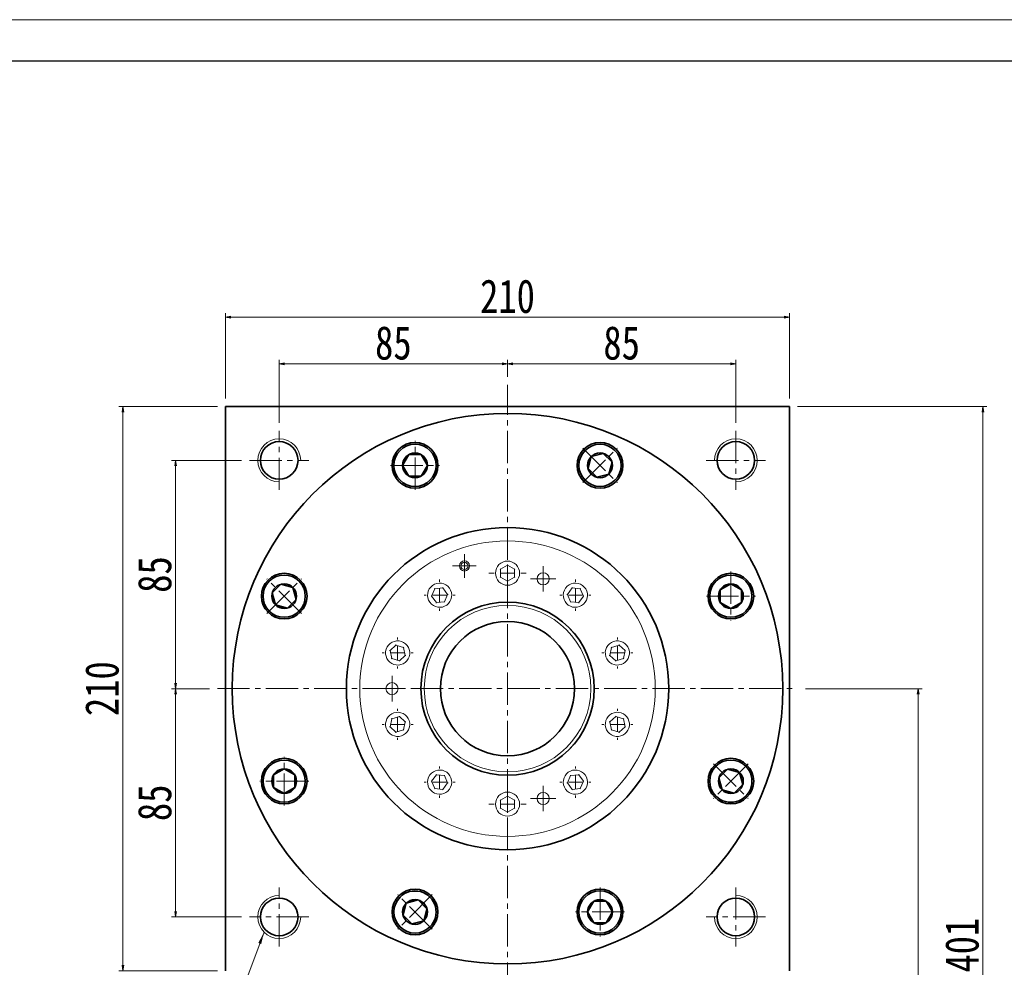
# Model space of a CAD drawing. Header units: millimetres. Extents: x -47 to 1256, y -34 to 883.
# Tile 7 of 8: x 610 to 976, y 530 to 883. Entities that reach past the tile are written whole.
import ezdxf

# ---------------------------------------------------------------- set-up
doc = ezdxf.new("R2010")
doc.units = ezdxf.units.MM
doc.set_wipeout_variables(frame=1)
doc.linetypes.add('点画线', pattern=[18, 12, -2, 2, -2])
for name, color, linetype, lineweight in [('中心线层', 1, '点画线', 18), ('图框_外框线', 7, 'Continuous', 18), ('尺寸线层', 3, 'Continuous', 18), ('粗实线层', 7, 'Continuous', 35)]:
    doc.layers.add(name, color=color, linetype=linetype, lineweight=lineweight)
doc.styles.add('宋体', font='SimSun.ttf', dxfattribs={"width": 0.8})
doc.styles.add('标准', font='txt', dxfattribs={"width": 0.667})
doc.dimstyles.new('A水平标注$0', dxfattribs={"dimtxt": 3.5, "dimasz": 2, "dimexe": 1.5, "dimexo": 3, "dimgap": 1.1, "dimtad": 1, "dimtoh": 1, "dimdec": 4, "dimdsep": 46, "dimtxsty": '宋体', "dimblk": 'OPEN', "dimcen": 3, "dimclrd": 3, "dimclre": 3, "dimclrt": 6, "dimadec": 0, "dimazin": 0, "dimtm": 1e-09, "dimtfac": 1, "dimtdec": 4, "dimtix": 1, "dimtmove": 0, "dimatfit": 3, "dimldrblk": 'OPEN', "dimfxl": 0, "dimlwd": 13, "dimlwe": 13, "dimarcsym": 0})

# ---------------------------------------------------------------- blocks, each defined once
blk = doc.blocks.new('*X6')
at = {"layer": '尺寸线层', "linetype": 'Continuous'}
blk.add_hatch(color=0, dxfattribs=at).paths.add_polyline_path([(36.94, 58.02), (35.9, 53.6), (34.84, 54)], flags=0)
at = {"layer": '尺寸线层', "color": 0, "linetype": 'Continuous'}
blk.add_line((36.94, 58.02), (15.29, 0), dxfattribs=at)
at = {"layer": '尺寸线层', "color": 0}
for p, q in [((0, 22.42), (-28.41, 22.42)), ((0, 0), (0, 22.42)), ((0, 0), (-28.41, 0)), ((15.29, 0), (0, 0))]:
    blk.add_line(p, q, dxfattribs=at)
at = {"layer": '尺寸线层', "color": 0, "insert": (-5, 2), "char_height": 10, "width": 46.8126, "attachment_point": 9, "line_spacing_factor": 1.15057, "style": '标准'}
blk.add_mtext('\\T1.1;4-M16\\P5个面', dxfattribs=at)
blk = doc.blocks.new('_Open')
at = {"color": 0, "linetype": 'ByBlock', "lineweight": -2}
for p, q in [((-1, 0.17), (0, 0)), ((-1, -0.17), (0, 0)), ((0, 0), (-1, 0))]:
    blk.add_line(p, q, dxfattribs=at)
blk = doc.blocks.new('*D32')
at = {"layer": 'Defpoints', "color": 0, "transparency": 16777216}
for p in [(896.23, 772.09), (686.23, 738.79), (896.23, 738.79)]:
    blk.add_point(p, dxfattribs=at)
at = {"layer": '尺寸线层', "color": 3, "lineweight": 13, "transparency": 16777216}
for p, q in [((686.23, 741.79), (686.23, 773.59)), ((896.23, 741.79), (896.23, 773.59)), ((688.23, 772.09), (894.23, 772.09))]:
    blk.add_line(p, q, dxfattribs=at)
at = {"layer": '尺寸线层', "color": 3, "lineweight": 13, "transparency": 16777216, "xscale": 2, "yscale": 2, "zscale": 2, "rotation": 180}
blk.add_blockref('_Open', (686.23, 772.09), dxfattribs=at)
at = {"layer": '尺寸线层', "color": 3, "lineweight": 13, "transparency": 16777216, "xscale": 2, "yscale": 2, "zscale": 2}
blk.add_blockref('_Open', (896.23, 772.09), dxfattribs=at)
at = {"layer": '尺寸线层', "color": 6, "transparency": 16777216, "insert": (791.23, 779.84), "char_height": 12.5, "attachment_point": 5, "style": '宋体'}
blk.add_mtext('210', dxfattribs=at)
blk = doc.blocks.new('*D33')
at = {"layer": 'Defpoints', "color": 0, "transparency": 16777216}
for p in [(648.06, 738.79), (686.23, 738.79), (686.23, 528.79)]:
    blk.add_point(p, dxfattribs=at)
at = {"layer": '尺寸线层', "color": 3, "lineweight": 13, "transparency": 16777216}
for p, q in [((683.23, 738.79), (646.56, 738.79)), ((648.06, 530.79), (648.06, 736.79)), ((683.23, 528.79), (646.56, 528.79))]:
    blk.add_line(p, q, dxfattribs=at)
at = {"layer": '尺寸线层', "color": 3, "lineweight": 13, "transparency": 16777216, "xscale": 2, "yscale": 2, "zscale": 2}
for p, rotation in [((648.06, 738.79), 90), ((648.06, 528.79), 270)]:
    blk.add_blockref('_Open', p, dxfattribs=dict(at, rotation=rotation))
at = {"layer": '尺寸线层', "color": 6, "transparency": 16777216, "insert": (640.31, 633.79), "char_height": 12.5, "attachment_point": 5, "rotation": 90, "style": '宋体'}
blk.add_mtext('210', dxfattribs=at)
blk = doc.blocks.new('*D34')
at = {"layer": 'Defpoints', "color": 0, "transparency": 16777216}
for p in [(791.23, 754.73), (791.23, 746.9), (706.23, 729.79)]:
    blk.add_point(p, dxfattribs=at)
at = {"layer": '尺寸线层', "color": 3, "lineweight": 13, "transparency": 16777216}
for p, q in [((706.23, 732.79), (706.23, 756.23)), ((791.23, 749.9), (791.23, 756.23)), ((708.23, 754.73), (789.23, 754.73))]:
    blk.add_line(p, q, dxfattribs=at)
at = {"layer": '尺寸线层', "color": 3, "lineweight": 13, "transparency": 16777216, "xscale": 2, "yscale": 2, "zscale": 2, "rotation": 180}
blk.add_blockref('_Open', (706.23, 754.73), dxfattribs=at)
at = {"layer": '尺寸线层', "color": 3, "lineweight": 13, "transparency": 16777216, "xscale": 2, "yscale": 2, "zscale": 2}
blk.add_blockref('_Open', (791.23, 754.73), dxfattribs=at)
at = {"layer": '尺寸线层', "color": 6, "transparency": 16777216, "insert": (748.73, 762.48), "char_height": 12.5, "attachment_point": 5, "style": '宋体'}
blk.add_mtext('85', dxfattribs=at)
blk = doc.blocks.new('*D35')
at = {"layer": 'Defpoints', "color": 0, "transparency": 16777216}
for p in [(876.23, 754.73), (791.23, 746.9), (876.23, 729.79)]:
    blk.add_point(p, dxfattribs=at)
at = {"layer": '尺寸线层', "color": 3, "lineweight": 13, "transparency": 16777216}
for p, q in [((791.23, 749.9), (791.23, 756.23)), ((876.23, 732.79), (876.23, 756.23)), ((793.23, 754.73), (874.23, 754.73))]:
    blk.add_line(p, q, dxfattribs=at)
at = {"layer": '尺寸线层', "color": 3, "lineweight": 13, "transparency": 16777216, "xscale": 2, "yscale": 2, "zscale": 2, "rotation": 180}
blk.add_blockref('_Open', (791.23, 754.73), dxfattribs=at)
at = {"layer": '尺寸线层', "color": 3, "lineweight": 13, "transparency": 16777216, "xscale": 2, "yscale": 2, "zscale": 2}
blk.add_blockref('_Open', (876.23, 754.73), dxfattribs=at)
at = {"layer": '尺寸线层', "color": 6, "transparency": 16777216, "insert": (833.73, 762.48), "char_height": 12.5, "attachment_point": 5, "style": '宋体'}
blk.add_mtext('85', dxfattribs=at)
blk = doc.blocks.new('*D36')
at = {"layer": 'Defpoints', "color": 0, "transparency": 16777216}
for p in [(667.66, 718.79), (695.23, 718.79), (683.23, 633.79)]:
    blk.add_point(p, dxfattribs=at)
at = {"layer": '尺寸线层', "color": 3, "lineweight": 13, "transparency": 16777216}
for p, q in [((692.23, 718.79), (666.16, 718.79)), ((667.66, 635.79), (667.66, 716.79)), ((680.23, 633.79), (666.16, 633.79))]:
    blk.add_line(p, q, dxfattribs=at)
at = {"layer": '尺寸线层', "color": 3, "lineweight": 13, "transparency": 16777216, "xscale": 2, "yscale": 2, "zscale": 2}
for p, rotation in [((667.66, 718.79), 90), ((667.66, 633.79), 270)]:
    blk.add_blockref('_Open', p, dxfattribs=dict(at, rotation=rotation))
at = {"layer": '尺寸线层', "color": 6, "transparency": 16777216, "insert": (659.91, 676.29), "char_height": 12.5, "attachment_point": 5, "rotation": 90, "style": '宋体'}
blk.add_mtext('85', dxfattribs=at)
blk = doc.blocks.new('*D37')
at = {"layer": 'Defpoints', "color": 0, "transparency": 16777216}
for p in [(683.23, 633.79), (667.66, 548.79), (695.23, 548.79)]:
    blk.add_point(p, dxfattribs=at)
at = {"layer": '尺寸线层', "color": 3, "lineweight": 13, "transparency": 16777216}
for p, q in [((680.23, 633.79), (666.16, 633.79)), ((667.66, 631.79), (667.66, 550.79)), ((692.23, 548.79), (666.16, 548.79))]:
    blk.add_line(p, q, dxfattribs=at)
at = {"layer": '尺寸线层', "color": 3, "lineweight": 13, "transparency": 16777216, "xscale": 2, "yscale": 2, "zscale": 2}
for p, rotation in [((667.66, 633.79), 90), ((667.66, 548.79), 270)]:
    blk.add_blockref('_Open', p, dxfattribs=dict(at, rotation=rotation))
at = {"layer": '尺寸线层', "color": 6, "transparency": 16777216, "insert": (659.91, 591.29), "char_height": 12.5, "attachment_point": 5, "rotation": 90, "style": '宋体'}
blk.add_mtext('85', dxfattribs=at)
blk = doc.blocks.new('*X7')
at = {"layer": '中心线层', "linetype": '点画线', "lineweight": 18}
for p, q in [((0, -9.12), (0, 9.12)), ((-9.12, 0), (9.12, 0))]:
    blk.add_line(p, q, dxfattribs=at)
at = {"layer": '粗实线层'}
for p, q in [((-4.62, 0), (-2.31, 4)), ((-2.31, 4), (2.31, 4)), ((4.62, 0), (2.31, 4)), ((4.62, 0), (2.31, 4)), ((-4.62, 0), (-2.31, -4)), ((4.62, 0), (2.31, -4)), ((-2.31, -4), (2.31, -4))]:
    blk.add_line(p, q, dxfattribs=at)
blk.add_circle((0, 0), 4.62, dxfattribs=at)
for start, end in [(0, 180), (180, 360)]:
    blk.add_arc((0, 0), 7.87, start, end, dxfattribs=at)
blk = doc.blocks.new('SW_CENTERMARKSYMBOL_0')
at = {"color": 0, "linetype": 'Continuous', "lineweight": 0}
for p, q in [((0, 5), (0, 5.8)), ((-5, 0), (-5.8, 0)), ((0, 0), (-2.5, 0)), ((0, 0), (0, 2.5)), ((0, 0), (0, -2.5)), ((0, 0), (2.5, 0)), ((5, 0), (5.8, 0)), ((0, -5), (0, -5.8))]:
    blk.add_line(p, q, dxfattribs=at)
blk = doc.blocks.new('SW_CENTERMARKSYMBOL_1')
at = {"color": 0, "linetype": 'Continuous', "lineweight": 0}
for p, q in [((0, 5), (0, 7)), ((-5, 0), (-7, 0)), ((0, 0), (-2.5, 0)), ((0, 0), (0, 2.5)), ((0, 0), (0, -2.5)), ((0, 0), (2.5, 0)), ((5, 0), (7, 0)), ((0, -5), (0, -7))]:
    blk.add_line(p, q, dxfattribs=at)
blk = doc.blocks.new('SW_CENTERMARKSYMBOL_2')
at = {"color": 0, "linetype": 'Continuous', "lineweight": 0}
for p, q in [((0, 5), (0, 7)), ((-5, 0), (-7, 0)), ((0, 0), (-2.5, 0)), ((0, 0), (0, 2.5)), ((0, 0), (0, -2.5)), ((0, 0), (2.5, 0)), ((5, 0), (7, 0)), ((0, -5), (0, -7))]:
    blk.add_line(p, q, dxfattribs=at)
blk = doc.blocks.new('SW_CENTERMARKSYMBOL_3')
at = {"color": 0, "linetype": 'Continuous', "lineweight": 0}
for p, q in [((0, 5), (0, 5.8)), ((-5, 0), (-5.8, 0)), ((0, 0), (-2.5, 0)), ((0, 0), (0, 2.5)), ((0, 0), (0, -2.5)), ((0, 0), (2.5, 0)), ((5, 0), (5.8, 0)), ((0, -5), (0, -5.8))]:
    blk.add_line(p, q, dxfattribs=at)
blk = doc.blocks.new('SW_CENTERMARKSYMBOL_4')
at = {"color": 0, "linetype": 'Continuous', "lineweight": 0}
for p, q in [((0, 5), (0, 5.8)), ((-5, 0), (-5.8, 0)), ((0, 0), (-2.5, 0)), ((0, 0), (0, 2.5)), ((0, 0), (0, -2.5)), ((0, 0), (2.5, 0)), ((5, 0), (5.8, 0)), ((0, -5), (0, -5.8))]:
    blk.add_line(p, q, dxfattribs=at)
blk = doc.blocks.new('SW_CENTERMARKSYMBOL_5')
at = {"color": 0, "linetype": 'Continuous', "lineweight": 0}
for p, q in [((0, 5), (0, 5.8)), ((-5, 0), (-5.8, 0)), ((0, 0), (-2.5, 0)), ((0, 0), (0, 2.5)), ((0, 0), (0, -2.5)), ((0, 0), (2.5, 0)), ((5, 0), (5.8, 0)), ((0, -5), (0, -5.8))]:
    blk.add_line(p, q, dxfattribs=at)
blk = doc.blocks.new('SW_CENTERMARKSYMBOL_6')
at = {"color": 0, "linetype": 'Continuous', "lineweight": 0}
for p, q in [((0, 5), (0, 5.8)), ((-5, 0), (-5.8, 0)), ((0, 0), (-2.5, 0)), ((0, 0), (0, 2.5)), ((0, 0), (0, -2.5)), ((0, 0), (2.5, 0)), ((5, 0), (5.8, 0)), ((0, -5), (0, -5.8))]:
    blk.add_line(p, q, dxfattribs=at)
blk = doc.blocks.new('SW_CENTERMARKSYMBOL_7')
at = {"color": 0, "linetype": 'Continuous', "lineweight": 0}
for p, q in [((0, 5), (0, 5.8)), ((-5, 0), (-5.8, 0)), ((0, 0), (-2.5, 0)), ((0, 0), (0, 2.5)), ((0, 0), (0, -2.5)), ((0, 0), (2.5, 0)), ((5, 0), (5.8, 0)), ((0, -5), (0, -5.8))]:
    blk.add_line(p, q, dxfattribs=at)
blk = doc.blocks.new('SW_CENTERMARKSYMBOL_8')
at = {"color": 0, "linetype": 'Continuous', "lineweight": 0}
for p, q in [((0, 5), (0, 5.8)), ((-5, 0), (-5.8, 0)), ((0, 0), (-2.5, 0)), ((0, 0), (0, 2.5)), ((0, 0), (0, -2.5)), ((0, 0), (2.5, 0)), ((5, 0), (5.8, 0)), ((0, -5), (0, -5.8))]:
    blk.add_line(p, q, dxfattribs=at)
blk = doc.blocks.new('SW_CENTERMARKSYMBOL_9')
at = {"color": 0, "linetype": 'Continuous', "lineweight": 0}
for p, q in [((0, 5), (0, 5.8)), ((-5, 0), (-5.8, 0)), ((0, 0), (-2.5, 0)), ((0, 0), (0, 2.5)), ((0, 0), (0, -2.5)), ((0, 0), (2.5, 0)), ((5, 0), (5.8, 0)), ((0, -5), (0, -5.8))]:
    blk.add_line(p, q, dxfattribs=at)
blk = doc.blocks.new('SW_CENTERMARKSYMBOL_11')
at = {"color": 0, "linetype": 'Continuous', "lineweight": 0}
for p, q in [((0, 2.5), (0, 4.39)), ((-2.5, 0), (-4.39, 0)), ((0, 0), (-2.5, 0)), ((0, 0), (0, 2.5)), ((0, 0), (0, -2.5)), ((0, 0), (2.5, 0)), ((2.5, 0), (4.39, 0)), ((0, -2.5), (0, -4.39))]:
    blk.add_line(p, q, dxfattribs=at)
blk = doc.blocks.new('SW_CENTERMARKSYMBOL_12')
at = {"color": 0, "linetype": 'Continuous', "lineweight": 0}
for p, q in [((0, 2.5), (0, 4.75)), ((-2.5, 0), (-4.75, 0)), ((0, 0), (-2.5, 0)), ((0, 0), (0, 2.5)), ((0, 0), (0, -2.5)), ((0, 0), (2.5, 0)), ((2.5, 0), (4.75, 0)), ((0, -2.5), (0, -4.75))]:
    blk.add_line(p, q, dxfattribs=at)
blk = doc.blocks.new('SW_CENTERMARKSYMBOL_13')
at = {"color": 0, "linetype": 'Continuous', "lineweight": 0}
for p, q in [((0, 2.5), (0, 4.75)), ((-2.5, 0), (-4.75, 0)), ((0, 0), (-2.5, 0)), ((0, 0), (0, 2.5)), ((0, 0), (0, -2.5)), ((0, 0), (2.5, 0)), ((2.5, 0), (4.75, 0)), ((0, -2.5), (0, -4.75))]:
    blk.add_line(p, q, dxfattribs=at)
blk = doc.blocks.new('SW_CENTERMARKSYMBOL_14')
at = {"color": 0, "linetype": 'Continuous', "lineweight": 0}
for p, q in [((0, 2.5), (0, 4.75)), ((-2.5, 0), (-4.75, 0)), ((0, 0), (-2.5, 0)), ((0, 0), (0, 2.5)), ((0, 0), (0, -2.5)), ((0, 0), (2.5, 0)), ((2.5, 0), (4.75, 0)), ((0, -2.5), (0, -4.75))]:
    blk.add_line(p, q, dxfattribs=at)
blk = doc.blocks.new('*D27')
at = {"layer": 'Defpoints', "color": 0, "transparency": 16777216}
for p in [(896.23, 738.79), (880.43, 337.79), (968.23, 337.79)]:
    blk.add_point(p, dxfattribs=at)
at = {"layer": '尺寸线层', "color": 3, "lineweight": 13, "transparency": 16777216}
for p, q in [((899.23, 738.79), (969.73, 738.79)), ((968.23, 736.79), (968.23, 339.79)), ((883.43, 337.79), (969.73, 337.79))]:
    blk.add_line(p, q, dxfattribs=at)
at = {"layer": '尺寸线层', "color": 3, "lineweight": 13, "transparency": 16777216, "xscale": 2, "yscale": 2, "zscale": 2}
for p, rotation in [((968.23, 738.79), 90), ((968.23, 337.79), 270)]:
    blk.add_blockref('_Open', p, dxfattribs=dict(at, rotation=rotation))
at = {"layer": '尺寸线层', "color": 6, "transparency": 16777216, "insert": (960.48, 538.29), "char_height": 12.5, "attachment_point": 5, "rotation": 90, "style": '宋体'}
blk.add_mtext('401', dxfattribs=at)
blk = doc.blocks.new('*D28')
at = {"layer": 'Defpoints', "color": 0, "transparency": 16777216}
for p in [(899.23, 633.79), (880.43, 337.79), (944.1, 337.79)]:
    blk.add_point(p, dxfattribs=at)
at = {"layer": '尺寸线层', "color": 3, "lineweight": 13, "transparency": 16777216}
for p, q in [((902.23, 633.79), (945.6, 633.79)), ((944.1, 631.79), (944.1, 339.79)), ((883.43, 337.79), (945.6, 337.79))]:
    blk.add_line(p, q, dxfattribs=at)
at = {"layer": '尺寸线层', "color": 3, "lineweight": 13, "transparency": 16777216, "xscale": 2, "yscale": 2, "zscale": 2}
for p, rotation in [((944.1, 633.79), 90), ((944.1, 337.79), 270)]:
    blk.add_blockref('_Open', p, dxfattribs=dict(at, rotation=rotation))
at = {"layer": '尺寸线层', "color": 6, "transparency": 16777216, "insert": (936.35, 485.79), "char_height": 12.5, "attachment_point": 5, "rotation": 90, "style": '宋体'}
blk.add_mtext('296', dxfattribs=at)

msp = doc.modelspace()

# ---------------------------------------------------------------- linework, layer by layer
at = {"color": 7, "linetype": 'Continuous', "lineweight": 15}
for p, q in [((788.63406, 678.29354), (788.48406, 678.38015)), ((791.23213, 679.79354), (788.63406, 678.29354)), ((788.63406, 678.29354), (788.63406, 675.29354)), ((788.63406, 678.29354), (788.78406, 678.20694)), ((791.23213, 679.96675), (791.23213, 679.79354)), ((793.83021, 678.29354), (791.23213, 679.79354)), ((791.23213, 679.62034), (791.23213, 679.79354)), ((793.68021, 678.20694), (793.83021, 678.29354)), ((793.98021, 678.38015), (793.83021, 678.29354)), ((793.83021, 675.29354), (793.83021, 678.29354)), ((788.48406, 675.20694), (788.63406, 675.29354)), ((788.78406, 675.38015), (788.63406, 675.29354)), ((788.63406, 675.29354), (791.23213, 673.79354)), ((791.23213, 673.79354), (793.83021, 675.29354)), ((793.68021, 675.38015), (793.83021, 675.29354)), ((793.98021, 675.20694), (793.83021, 675.29354)), ((764.19401, 671.00833), (762.9738, 668.26769)), ((764.0922, 671.14845), (764.19401, 671.00833)), ((767.17758, 671.32191), (764.19401, 671.00833)), ((764.29582, 670.8682), (764.19401, 671.00833)), ((767.10713, 671.16368), (767.17758, 671.32191)), ((767.24803, 671.48014), (767.17758, 671.32191)), ((768.94093, 668.89486), (767.17758, 671.32191)), ((791.23213, 673.96675), (791.23213, 673.79354)), ((791.23213, 673.62034), (791.23213, 673.79354)), ((815.28669, 671.32191), (813.52333, 668.89486)), ((815.28669, 671.32191), (815.21624, 671.48014)), ((818.27025, 671.00833), (815.28669, 671.32191)), ((815.28669, 671.32191), (815.35714, 671.16368)), ((818.16845, 670.8682), (818.27025, 671.00833)), ((818.37206, 671.14845), (818.27025, 671.00833)), ((819.49046, 668.26769), (818.27025, 671.00833)), ((762.9738, 668.26769), (762.80155, 668.24959)), ((762.9738, 668.26769), (763.14606, 668.2858)), ((762.9738, 668.26769), (764.73716, 665.84064)), ((767.72072, 666.15422), (768.94093, 668.89486)), ((768.76868, 668.87676), (768.94093, 668.89486)), ((769.11319, 668.91297), (768.94093, 668.89486)), ((813.35108, 668.91297), (813.52333, 668.89486)), ((813.52333, 668.89486), (814.74354, 666.15422)), ((813.69559, 668.87676), (813.52333, 668.89486)), ((817.72711, 665.84064), (819.49046, 668.26769)), ((819.31821, 668.2858), (819.49046, 668.26769)), ((819.66272, 668.24959), (819.49046, 668.26769)), ((764.66671, 665.68241), (764.73716, 665.84064)), ((764.73716, 665.84064), (767.72072, 666.15422)), ((764.80761, 665.99887), (764.73716, 665.84064)), ((767.61892, 666.29435), (767.72072, 666.15422)), ((767.82253, 666.0141), (767.72072, 666.15422)), ((814.64174, 666.0141), (814.74354, 666.15422)), ((814.84535, 666.29435), (814.74354, 666.15422)), ((814.74354, 666.15422), (817.72711, 665.84064)), ((817.65666, 665.99887), (817.72711, 665.84064)), ((817.79756, 665.68241), (817.72711, 665.84064)), ((749.71297, 650.01572), (747.48353, 648.00833)), ((749.67696, 650.18514), (749.71297, 650.01572)), ((752.56614, 649.08867), (749.71297, 650.01572)), ((749.74898, 649.8463), (749.71297, 650.01572)), ((752.43742, 648.97277), (752.56614, 649.08867)), ((752.69485, 649.20456), (752.56614, 649.08867)), ((753.18987, 646.15422), (752.56614, 649.08867)), ((829.89813, 649.08867), (829.27439, 646.15422)), ((829.76941, 649.20456), (829.89813, 649.08867)), ((832.7513, 650.01572), (829.89813, 649.08867)), ((830.02685, 648.97277), (829.89813, 649.08867)), ((832.7513, 650.01572), (832.71529, 649.8463)), ((832.7513, 650.01572), (832.78731, 650.18514)), ((834.98073, 648.00833), (832.7513, 650.01572)), ((747.31881, 648.06185), (747.48353, 648.00833)), ((747.48353, 648.00833), (748.10727, 645.07388)), ((747.64826, 647.9548), (747.48353, 648.00833)), ((748.10727, 645.07388), (748.23598, 645.18978)), ((750.96044, 644.14683), (753.18987, 646.15422)), ((753.02514, 646.20775), (753.18987, 646.15422)), ((753.3546, 646.1007), (753.18987, 646.15422)), ((829.10967, 646.1007), (829.27439, 646.15422)), ((829.43912, 646.20775), (829.27439, 646.15422)), ((829.27439, 646.15422), (831.50383, 644.14683)), ((834.22828, 645.18978), (834.357, 645.07388)), ((834.357, 645.07388), (834.98073, 648.00833)), ((834.81601, 647.9548), (834.98073, 648.00833)), ((835.14546, 648.06185), (834.98073, 648.00833)), ((748.10727, 645.07388), (747.97855, 644.95799)), ((748.10727, 645.07388), (750.96044, 644.14683)), ((750.92443, 644.31625), (750.96044, 644.14683)), ((750.99645, 643.97741), (750.96044, 644.14683)), ((831.46782, 643.97741), (831.50383, 644.14683)), ((831.50383, 644.14683), (834.357, 645.07388)), ((831.53984, 644.31625), (831.50383, 644.14683)), ((834.48571, 644.95799), (834.357, 645.07388)), ((750.96044, 623.44026), (748.10727, 622.51321)), ((750.92443, 623.27084), (750.96044, 623.44026)), ((750.99645, 623.60968), (750.96044, 623.44026)), ((753.18987, 621.43287), (750.96044, 623.44026)), ((831.50383, 623.44026), (829.27439, 621.43287)), ((831.46782, 623.60968), (831.50383, 623.44026)), ((834.357, 622.51321), (831.50383, 623.44026)), ((831.53984, 623.27084), (831.50383, 623.44026)), ((747.31881, 619.52524), (747.48353, 619.57876)), ((748.10727, 622.51321), (747.48353, 619.57876)), ((747.64826, 619.63229), (747.48353, 619.57876)), ((747.48353, 619.57876), (749.71297, 617.57137)), ((747.97855, 622.6291), (748.10727, 622.51321)), ((748.23598, 622.39731), (748.10727, 622.51321)), ((752.56614, 618.49842), (753.18987, 621.43287)), ((753.02514, 621.37934), (753.18987, 621.43287)), ((753.3546, 621.48639), (753.18987, 621.43287)), ((829.10967, 621.48639), (829.27439, 621.43287)), ((829.27439, 621.43287), (829.89813, 618.49842)), ((829.43912, 621.37934), (829.27439, 621.43287)), ((832.7513, 617.57137), (834.98073, 619.57876)), ((834.357, 622.51321), (834.22828, 622.39731)), ((834.357, 622.51321), (834.48571, 622.6291)), ((834.98073, 619.57876), (834.357, 622.51321)), ((834.81601, 619.63229), (834.98073, 619.57876)), ((835.14546, 619.52524), (834.98073, 619.57876)), ((749.71297, 617.57137), (749.67696, 617.40195)), ((749.71297, 617.57137), (752.56614, 618.49842)), ((749.71297, 617.57137), (749.74898, 617.74079)), ((752.43742, 618.61432), (752.56614, 618.49842)), ((752.69485, 618.38253), (752.56614, 618.49842)), ((829.76941, 618.38253), (829.89813, 618.49842)), ((830.02685, 618.61432), (829.89813, 618.49842)), ((829.89813, 618.49842), (832.7513, 617.57137)), ((832.71529, 617.74079), (832.7513, 617.57137)), ((832.78731, 617.40195), (832.7513, 617.57137)), ((764.73716, 601.74645), (762.9738, 599.3194)), ((764.66671, 601.90468), (764.73716, 601.74645)), ((767.72072, 601.43287), (764.73716, 601.74645)), ((764.80761, 601.58822), (764.73716, 601.74645)), ((767.61892, 601.29274), (767.72072, 601.43287)), ((767.82253, 601.57299), (767.72072, 601.43287)), ((768.94093, 598.69223), (767.72072, 601.43287)), ((814.74354, 601.43287), (813.52333, 598.69223)), ((814.64174, 601.57299), (814.74354, 601.43287)), ((817.72711, 601.74645), (814.74354, 601.43287)), ((814.84535, 601.29274), (814.74354, 601.43287)), ((817.65666, 601.58822), (817.72711, 601.74645)), ((817.79756, 601.90468), (817.72711, 601.74645)), ((819.49046, 599.3194), (817.72711, 601.74645)), ((762.80155, 599.3375), (762.9738, 599.3194)), ((762.9738, 599.3194), (764.19401, 596.57876)), ((763.14606, 599.30129), (762.9738, 599.3194)), ((767.17758, 596.26518), (768.94093, 598.69223)), ((768.76868, 598.71033), (768.94093, 598.69223)), ((769.11319, 598.67412), (768.94093, 598.69223)), ((813.35108, 598.67412), (813.52333, 598.69223)), ((813.69559, 598.71033), (813.52333, 598.69223)), ((813.52333, 598.69223), (815.28669, 596.26518)), ((818.27025, 596.57876), (819.49046, 599.3194)), ((819.49046, 599.3194), (819.31821, 599.30129)), ((819.49046, 599.3194), (819.66272, 599.3375)), ((764.0922, 596.43864), (764.19401, 596.57876)), ((764.29582, 596.71889), (764.19401, 596.57876)), ((764.19401, 596.57876), (767.17758, 596.26518)), ((767.17758, 596.26518), (767.10713, 596.42341)), ((767.17758, 596.26518), (767.24803, 596.10695)), ((791.23213, 593.96675), (791.23213, 593.79354)), ((815.21624, 596.10695), (815.28669, 596.26518)), ((815.28669, 596.26518), (818.27025, 596.57876)), ((815.35714, 596.42341), (815.28669, 596.26518)), ((818.16845, 596.71889), (818.27025, 596.57876)), ((818.37206, 596.43864), (818.27025, 596.57876)), ((788.48406, 592.38015), (788.63406, 592.29354)), ((791.23213, 593.79354), (788.63406, 592.29354)), ((788.63406, 592.29354), (788.63406, 589.29354)), ((788.78406, 592.20694), (788.63406, 592.29354)), ((793.83021, 592.29354), (791.23213, 593.79354)), ((791.23213, 593.62034), (791.23213, 593.79354)), ((793.68021, 592.20694), (793.83021, 592.29354)), ((793.98021, 592.38015), (793.83021, 592.29354)), ((793.83021, 589.29354), (793.83021, 592.29354)), ((788.48406, 589.20694), (788.63406, 589.29354)), ((788.78406, 589.38015), (788.63406, 589.29354)), ((788.63406, 589.29354), (791.23213, 587.79354)), ((791.23213, 587.79354), (793.83021, 589.29354)), ((791.23213, 587.96675), (791.23213, 587.79354)), ((791.23213, 587.62034), (791.23213, 587.79354)), ((793.83021, 589.29354), (793.68021, 589.38015)), ((793.83021, 589.29354), (793.98021, 589.20694))]:
    msp.add_line(p, q, dxfattribs=at)
for centre, radius in [((791.23213, 633.79354), 55), ((775.1892, 679.48481), 1.89341), ((775.1892, 679.48481), 1.34913), ((791.23213, 676.79354), 4.5), ((804.51986, 674.68898), 2.25), ((791.23213, 633.79354), 31), ((748.23213, 633.79354), 2.25), ((791.23213, 590.79354), 4.5), ((804.51986, 592.89811), 2.25)]:
    msp.add_circle(centre, radius, dxfattribs=at)
for centre, radius, start, end in [((765.95737, 668.58128), 4.5, 36, 216), ((765.95737, 668.58128), 4.5, 216, 36), ((816.5069, 668.58128), 4.5, 144, 324), ((816.5069, 668.58128), 4.5, 324, 144), ((791.23213, 633.79354), 32.22876, 90.0005486, 180), ((791.23213, 633.79354), 32.23104, 270, 90), ((750.3367, 647.08128), 4.5, 72, 252), ((750.3367, 647.08128), 4.5, 252, 72), ((832.12756, 647.08128), 4.5, 108, 288), ((832.12756, 647.08128), 4.5, 288, 108), ((791.23213, 633.79354), 32.22876, 180, 270.0010412), ((750.3367, 620.50581), 4.5, 108, 288), ((750.3367, 620.50581), 4.5, 288, 108), ((832.12756, 620.50581), 4.5, 72, 252), ((832.12756, 620.50581), 4.5, 252, 72), ((765.95737, 599.00581), 4.5, 144, 324), ((765.95737, 599.00581), 4.5, 324, 144), ((816.5069, 599.00581), 4.5, 36, 216), ((816.5069, 599.00581), 4.5, 216, 36)]:
    msp.add_arc(centre, radius, start, end, dxfattribs=at)
at = {"layer": '中心线层', "lineweight": 0}
msp.add_line((791.23213, 519.79354), (791.23213, 746.90224), dxfattribs=at)
at = {"layer": '中心线层'}
for p, q in [((706.23213, 707.79354), (706.23213, 729.79354)), ((876.23213, 729.79354), (876.23213, 707.79354)), ((695.23213, 718.79354), (717.23213, 718.79354)), ((865.23213, 718.79354), (887.23213, 718.79354)), ((683.23213, 633.79354), (899.23213, 633.79354)), ((683.23213, 633.79354), (899.23213, 633.79354)), ((706.23213, 537.79354), (706.23213, 559.79354)), ((876.23213, 559.79354), (876.23213, 537.79354)), ((717.23213, 548.79354), (695.23213, 548.79354)), ((887.23213, 548.79354), (865.23213, 548.79354))]:
    msp.add_line(p, q, dxfattribs=at)
at = {"layer": '图框_外框线', "color": 3}
msp.add_lwpolyline([(-40.94422, -34.00902), (1255.65443, -34.00902), (1255.65443, 882.87146), (-40.94422, 882.87146)], close=True, dxfattribs=at)
at = {"layer": '图框_外框线', "color": 3, "lineweight": 25}
msp.add_lwpolyline([(36.23428, -18.57332), (1240.21873, -18.57332), (1240.21873, 867.43576), (36.23428, 867.43576)], close=True, dxfattribs=at)
at = {"layer": '粗实线层'}
for p, q in [((686.23213, 528.79354), (686.23213, 738.79354)), ((686.23213, 738.79354), (896.23213, 738.79354)), ((896.23213, 528.79354), (896.23213, 738.79354))]:
    msp.add_line(p, q, dxfattribs=at)
for centre, radius in [((791.23213, 633.79354), 102.5), ((706.23213, 718.79354), 7), ((756.79062, 716.9427), 8.5), ((825.67364, 716.9427), 8.5), ((876.23213, 718.79354), 7), ((791.23213, 633.79354), 60), ((708.08298, 668.23505), 8.5), ((874.38129, 668.23505), 8.5), ((791.23213, 633.79354), 32.25), ((791.23213, 633.79354), 25), ((708.08298, 599.35204), 8.5), ((874.38129, 599.35204), 8.5), ((756.79062, 550.64439), 8.5), ((825.67364, 550.64439), 8.5), ((706.23213, 548.79354), 7), ((876.23213, 548.79354), 7)]:
    msp.add_circle(centre, radius, dxfattribs=at)
at = {"layer": '粗实线层', "lineweight": 18}
for centre, start, end in [((706.23213, 718.79354), 0, 270), ((876.23213, 718.79354), 270, 180), ((706.23213, 548.79354), 90, 0), ((876.23213, 548.79354), 180, 90)]:
    msp.add_arc(centre, 8, start, end, dxfattribs=at)

# ---------------------------------------------------------------- block references
at = {"color": 7, "linetype": 'Continuous', "lineweight": 0}
for name, p in [('SW_CENTERMARKSYMBOL_11', (775.1892, 679.48481)), ('SW_CENTERMARKSYMBOL_1', (791.23213, 676.79354)), ('SW_CENTERMARKSYMBOL_12', (804.51986, 674.68898)), ('SW_CENTERMARKSYMBOL_3', (765.95737, 668.58128)), ('SW_CENTERMARKSYMBOL_9', (816.5069, 668.58128)), ('SW_CENTERMARKSYMBOL_4', (750.3367, 647.08128)), ('SW_CENTERMARKSYMBOL_8', (832.12756, 647.08128)), ('SW_CENTERMARKSYMBOL_13', (748.23213, 633.79354)), ('SW_CENTERMARKSYMBOL_5', (750.3367, 620.50581)), ('SW_CENTERMARKSYMBOL_7', (832.12756, 620.50581)), ('SW_CENTERMARKSYMBOL_0', (765.95737, 599.00581)), ('SW_CENTERMARKSYMBOL_6', (816.5069, 599.00581)), ('SW_CENTERMARKSYMBOL_2', (791.23213, 590.79354)), ('SW_CENTERMARKSYMBOL_14', (804.51986, 592.89811))]:
    msp.add_blockref(name, p, dxfattribs=at)
at = {"layer": '尺寸线层'}
msp.add_blockref('*X6', (663.63365, 485.12052), dxfattribs=at)
at = {"layer": '粗实线层', "rotation": 315.0000000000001}
msp.add_blockref('*X7', (825.67364, 716.9427), dxfattribs=at)

# ---------------------------------------------------------------- dimensions: what is measured, and where the dimension line sits
at = {"layer": '尺寸线层'}
for base, p1, p2, picture, middle in [((896.23213, 772.09156), (686.23213, 738.79354), (896.23213, 738.79354), '*D32', (791.23213, 772.09156)), ((791.23213, 754.72615), (706.23213, 729.79354), (791.23213, 746.90224), '*D34', (748.73213, 754.72615)), ((876.23213, 754.72615), (791.23213, 746.90224), (876.23213, 729.79354), '*D35', (833.73213, 754.72615))]:
    dim = msp.add_linear_dim(base=base, p1=p1, p2=p2, dimstyle='A水平标注$0', override={"dimtxt": 12.5, "dimgap": 1.5, "dimblk": 'Open', "dimtfill": 0, "dimtfillclr": 256}, dxfattribs=at)
    dim.commit()
    dim.dimension.update_dxf_attribs({"geometry": picture, "text_midpoint": middle, "dimtype": 160})
for base, p1, p2, angle, picture, middle in [((648.06374, 738.79354), (686.23213, 528.79354), (686.23213, 738.79354), 90, '*D33', (648.06374, 633.79355)), ((667.65809, 718.79354), (683.23213, 633.79354), (695.23213, 718.79354), 90, '*D36', (667.65809, 676.29355)), ((667.65809, 548.79354), (683.23213, 633.79354), (695.23213, 548.79354), 270, '*D37', (667.65809, 591.29354))]:
    dim = msp.add_linear_dim(base=base, p1=p1, p2=p2, angle=angle, dimstyle='A水平标注$0', override={"dimtxt": 12.5, "dimgap": 1.5, "dimblk": 'Open', "dimtfill": 0, "dimtfillclr": 256}, dxfattribs=at)
    dim.commit()
    dim.dimension.update_dxf_attribs({"geometry": picture, "text_midpoint": middle, "dimtype": 160})

# ---------------------------------------------------------------- next in the draw order: wipeouts: each hides what was drawn before it
for points in [[(764.65562, 716.9427), (764.56313, 718.14535), (764.56313, 718.14535), (763.91661, 720.27114), (762.70136, 722.13129), (761.01437, 723.57732), (758.99027, 724.49385), (756.79062, 724.8077), (756.79062, 724.8077), (756.79062, 724.8077), (754.59097, 724.49385), (752.56688, 723.57732), (750.87989, 722.13129), (749.66464, 720.27114), (749.01812, 718.14535), (749.01812, 718.14535), (748.92562, 716.9427), (748.92562, 716.9427), (748.92562, 716.9427), (749.19362, 714.90709), (749.97933, 713.0102), (751.22923, 711.38131), (752.85812, 710.13141), (754.75501, 709.3457), (756.79062, 709.0777), (756.79062, 709.0777), (756.79062, 709.0777), (759.22104, 709.46264), (761.41356, 710.57978), (763.15354, 712.31977), (764.27068, 714.51228)], [(713.64437, 673.79645), (712.72857, 674.58145), (712.72857, 674.58145), (710.76825, 675.62745), (708.59362, 676.08346), (706.37823, 675.91308), (704.2989, 675.12991), (702.52158, 673.79645), (702.52158, 673.79645), (702.52158, 673.79645), (701.18812, 672.01913), (700.40495, 669.9398), (700.23457, 667.72441), (700.69058, 665.54978), (701.73658, 663.58946), (701.73658, 663.58946), (702.52158, 662.67366), (702.52158, 662.67366), (702.52158, 662.67366), (704.15048, 661.42376), (706.04736, 660.63805), (708.08298, 660.37005), (710.11859, 660.63805), (712.01548, 661.42376), (713.64437, 662.67366), (713.64437, 662.67366), (713.64437, 662.67366), (715.09074, 664.66442), (715.85114, 667.0047), (715.85114, 669.46541), (715.09074, 671.80569)], [(874.38129, 660.37005), (875.58394, 660.46255), (875.58394, 660.46255), (877.70973, 661.10907), (879.56988, 662.32432), (881.01591, 664.01131), (881.93243, 666.0354), (882.24629, 668.23505), (882.24629, 668.23505), (882.24629, 668.23505), (881.93243, 670.4347), (881.01591, 672.4588), (879.56988, 674.14579), (877.70973, 675.36104), (875.58394, 676.00756), (875.58394, 676.00756), (874.38129, 676.10005), (874.38129, 676.10005), (874.38129, 676.10005), (872.34568, 675.83206), (870.44879, 675.04634), (868.8199, 673.79645), (867.57, 672.16755), (866.78428, 670.27067), (866.51629, 668.23505), (866.51629, 668.23505), (866.51629, 668.23505), (866.90123, 665.80464), (868.01837, 663.61212), (869.75836, 661.87214), (871.95087, 660.75499)], [(708.08298, 607.21704), (706.88033, 607.12454), (706.88033, 607.12454), (704.75454, 606.47802), (702.89439, 605.26277), (701.44835, 603.57578), (700.53183, 601.55169), (700.21798, 599.35204), (700.21798, 599.35204), (700.21798, 599.35204), (700.53183, 597.15239), (701.44835, 595.12829), (702.89439, 593.4413), (704.75454, 592.22605), (706.88033, 591.57953), (706.88033, 591.57953), (708.08298, 591.48704), (708.08298, 591.48704), (708.08298, 591.48704), (710.11859, 591.75503), (712.01548, 592.54075), (713.64437, 593.79064), (714.89427, 595.41954), (715.67998, 597.31642), (715.94798, 599.35204), (715.94798, 599.35204), (715.94798, 599.35204), (715.56303, 601.78245), (714.44589, 603.97497), (712.70591, 605.71495), (710.51339, 606.8321)], [(868.8199, 593.79064), (869.7357, 593.00564), (869.7357, 593.00564), (871.69602, 591.95964), (873.87065, 591.50363), (876.08604, 591.67401), (878.16537, 592.45718), (879.94269, 593.79064), (879.94269, 593.79064), (879.94269, 593.79064), (881.27614, 595.56796), (882.05932, 597.64729), (882.2297, 599.86268), (881.77369, 602.03731), (880.72769, 603.99763), (880.72769, 603.99763), (879.94269, 604.91343), (879.94269, 604.91343), (879.94269, 604.91343), (878.31379, 606.16333), (876.4169, 606.94904), (874.38129, 607.21704), (872.34568, 606.94904), (870.44879, 606.16333), (868.8199, 604.91343), (868.8199, 604.91343), (868.8199, 604.91343), (867.37352, 602.92267), (866.61312, 600.58239), (866.61312, 598.12168), (867.37352, 595.7814)], [(751.22923, 556.20578), (750.44423, 555.28998), (750.44423, 555.28998), (749.39823, 553.32966), (748.94222, 551.15503), (749.1126, 548.93964), (749.89577, 546.86031), (751.22923, 545.08299), (751.22923, 545.08299), (751.22923, 545.08299), (753.00655, 543.74953), (755.08588, 542.96636), (757.30126, 542.79598), (759.4759, 543.25199), (761.43621, 544.29799), (761.43621, 544.29799), (762.35202, 545.08299), (762.35202, 545.08299), (762.35202, 545.08299), (763.60191, 546.71189), (764.38763, 548.60878), (764.65562, 550.64439), (764.38763, 552.68), (763.60191, 554.57689), (762.35202, 556.20578), (762.35202, 556.20578), (762.35202, 556.20578), (760.36126, 557.65215), (758.02098, 558.41256), (755.56027, 558.41256), (753.21999, 557.65215)], [(817.80864, 550.64439), (817.90114, 549.44174), (817.90114, 549.44174), (818.54765, 547.31595), (819.7629, 545.4558), (821.4499, 544.00977), (823.47399, 543.09324), (825.67364, 542.77939), (825.67364, 542.77939), (825.67364, 542.77939), (827.87329, 543.09324), (829.89739, 544.00977), (831.58438, 545.4558), (832.79963, 547.31595), (833.44615, 549.44174), (833.44615, 549.44174), (833.53864, 550.64439), (833.53864, 550.64439), (833.53864, 550.64439), (833.27065, 552.68), (832.48493, 554.57689), (831.23504, 556.20578), (829.60614, 557.45568), (827.70925, 558.24139), (825.67364, 558.50939), (825.67364, 558.50939), (825.67364, 558.50939), (823.24322, 558.12445), (821.05071, 557.00731), (819.31072, 555.26732), (818.19358, 553.07481)]]:
    msp.add_wipeout(points).dxf.layer = '粗实线层'

# ---------------------------------------------------------------- next in the draw order: block references
at = {"layer": '粗实线层'}
msp.add_blockref('*X7', (756.79062, 716.9427), dxfattribs=at)
for p, rotation in [((708.08298, 668.23505), 45.00000000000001), ((874.38129, 668.23505), 270), ((874.38129, 599.35204), 225), ((708.08298, 599.35204), 90), ((756.79062, 550.64439), 135.0000000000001), ((825.67364, 550.64439), 180)]:
    msp.add_blockref('*X7', p, dxfattribs=dict(at, rotation=rotation))

# ---------------------------------------------------------------- next in the draw order: dimensions: what is measured, and where the dimension line sits
at = {"layer": '尺寸线层'}
for base, p1, picture, middle in [((968.22668, 337.79354), (896.23213, 738.79354), '*D27', (960.47668, 538.29354)), ((944.10043, 337.79354), (899.23213, 633.79354), '*D28', (936.35043, 485.79354))]:
    dim = msp.add_linear_dim(base=base, p1=p1, p2=(880.43213, 337.79354), angle=90, dimstyle='A水平标注$0', override={"dimtxt": 12.5, "dimgap": 1.5, "dimtfill": 0}, dxfattribs=at)
    dim.commit()
    dim.dimension.update_dxf_attribs({"geometry": picture, "text_midpoint": middle})

doc.saveas('drawing.dxf')
